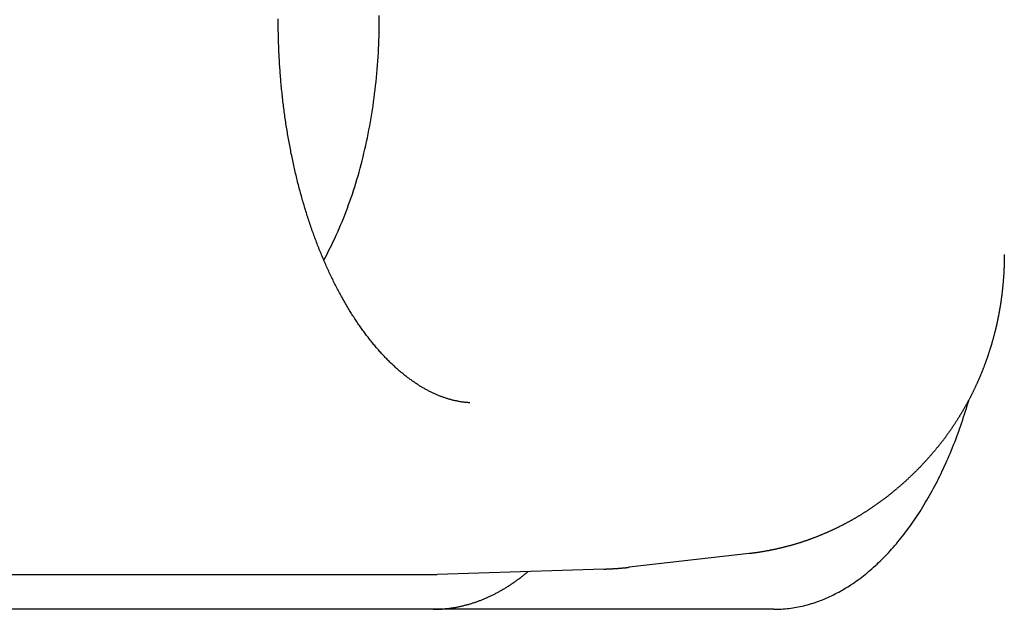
# Model space of a CAD drawing. Extents: x 987 to 2641, y 1244 to 2490.
# Tile 17 of 138: x 1148 to 1162, y 2033 to 2042. Entities that reach past the tile are written whole.
import ezdxf

# ---------------------------------------------------------------- set-up
doc = ezdxf.new("R2010")
doc.units = 0
doc.layers.add('KF_GRAVIS_8_RIGHT', color=7, linetype='CONTINUOUS')

# ---------------------------------------------------------------- blocks, each defined once
blk = doc.blocks.new('KF_GRAVIS_8_RIGHT')
at = {"layer": 'KF_GRAVIS_8_RIGHT'}
for p, q in [((55.9314, -111.6974), (54.2022, -111.894)), ((53.8367, -111.9207), (51.428, -111.9991)), ((34.2069, -112), (51.3744, -112)), ((50.4079, -112.5), (36.2453, -112.5)), ((56.2883, -112.5), (50.4079, -112.5))]:
    blk.add_line(p, q, dxfattribs=at)
for points in [[(51.901, -109.523, 0), (51.891, -109.523, 0), (51.881, -109.522, 0), (51.8709, -109.521, 0), (51.8608, -109.52, 0), (51.8508, -109.519, 0), (51.8407, -109.518, 0), (51.8306, -109.517, 0), (51.8204, -109.516, 0), (51.8103, -109.515, 0), (51.8002, -109.513, 0), (51.79, -109.512, 0), (51.7798, -109.51, 0), (51.7696, -109.509, 0), (51.7594, -109.507, 0), (51.7492, -109.505, 0), (51.739, -109.503, 0), (51.7288, -109.501, 0), (51.7185, -109.499, 0), (51.7083, -109.497, 0), (51.698, -109.495, 0), (51.6877, -109.493, 0), (51.6774, -109.49, 0), (51.6671, -109.488, 0), (51.6568, -109.485, 0), (51.6464, -109.483, 0), (51.6361, -109.48, 0), (51.6257, -109.477, 0), (51.6154, -109.475, 0), (51.605, -109.472, 0), (51.5946, -109.469, 0), (51.5842, -109.465, 0), (51.5738, -109.462, 0), (51.5634, -109.459, 0), (51.5529, -109.456, 0), (51.5425, -109.452, 0), (51.532, -109.449, 0), (51.5216, -109.445, 0), (51.5111, -109.441, 0), (51.5006, -109.438, 0), (51.4901, -109.434, 0), (51.4796, -109.43, 0), (51.4691, -109.426, 0), (51.4585, -109.421, 0), (51.448, -109.417, 0), (51.4375, -109.413, 0), (51.4269, -109.408, 0), (51.4163, -109.404, 0), (51.4057, -109.399, 0), (51.3952, -109.395, 0), (51.3846, -109.39, 0), (51.3739, -109.385, 0), (51.3633, -109.38, 0), (51.3527, -109.375, 0), (51.3421, -109.37, 0), (51.3314, -109.365, 0), (51.3208, -109.359, 0), (51.3101, -109.354, 0), (51.2994, -109.348, 0), (51.2887, -109.343, 0), (51.2781, -109.337, 0), (51.2674, -109.331, 0), (51.2567, -109.325, 0), (51.2459, -109.319, 0), (51.2352, -109.313, 0), (51.2245, -109.307, 0), (51.2137, -109.301, 0), (51.203, -109.294, 0), (51.1922, -109.288, 0), (51.1815, -109.281, 0), (51.1707, -109.274, 0), (51.1599, -109.268, 0), (51.1491, -109.261, 0), (51.1383, -109.254, 0), (51.1275, -109.247, 0), (51.1167, -109.24, 0), (51.1059, -109.232, 0), (51.0951, -109.225, 0), (51.0842, -109.217, 0), (51.0734, -109.21, 0), (51.0625, -109.202, 0), (51.0517, -109.194, 0), (51.0408, -109.187, 0), (51.0299, -109.179, 0), (51.0191, -109.17, 0), (51.0082, -109.162, 0), (50.9973, -109.154, 0), (50.9864, -109.146, 0), (50.9755, -109.137, 0), (50.9646, -109.129, 0), (50.9537, -109.12, 0), (50.9428, -109.111, 0), (50.9318, -109.102, 0), (50.9209, -109.093, 0), (50.91, -109.084, 0), (50.899, -109.075, 0), (50.8881, -109.065, 0), (50.8771, -109.056, 0), (50.8661, -109.047, 0), (50.8552, -109.037, 0), (50.8442, -109.027, 0), (50.8332, -109.017, 0), (50.8222, -109.007, 0), (50.8112, -108.997, 0), (50.8003, -108.987, 0), (50.7893, -108.977, 0), (50.7783, -108.966, 0), (50.7673, -108.956, 0), (50.7564, -108.945, 0), (50.7454, -108.935, 0), (50.7345, -108.924, 0), (50.7235, -108.913, 0), (50.7126, -108.902, 0), (50.7016, -108.891, 0), (50.6907, -108.879, 0), (50.6798, -108.868, 0), (50.6689, -108.857, 0), (50.658, -108.845, 0), (50.6471, -108.833, 0), (50.6362, -108.822, 0), (50.6254, -108.81, 0), (50.6145, -108.798, 0), (50.6037, -108.786, 0), (50.5928, -108.774, 0), (50.582, -108.761, 0), (50.5712, -108.749, 0), (50.5604, -108.737, 0), (50.5496, -108.724, 0), (50.5389, -108.711, 0), (50.5281, -108.699, 0), (50.5174, -108.686, 0), (50.5067, -108.673, 0), (50.496, -108.66, 0), (50.4853, -108.647, 0), (50.4746, -108.633, 0), (50.4639, -108.62, 0), (50.4533, -108.606, 0), (50.4427, -108.593, 0), (50.4321, -108.579, 0), (50.4215, -108.565, 0), (50.4109, -108.552, 0), (50.4004, -108.538, 0), (50.3899, -108.524, 0), (50.3794, -108.509, 0), (50.3689, -108.495, 0), (50.3584, -108.481, 0), (50.348, -108.466, 0), (50.3376, -108.452, 0), (50.3272, -108.437, 0), (50.3168, -108.422, 0), (50.3065, -108.408, 0), (50.2962, -108.393, 0), (50.2859, -108.378, 0), (50.2756, -108.362, 0), (50.2654, -108.347, 0), (50.2552, -108.332, 0), (50.245, -108.316, 0), (50.2348, -108.301, 0), (50.2247, -108.285, 0), (50.2146, -108.27, 0), (50.2045, -108.254, 0), (50.1944, -108.238, 0), (50.1844, -108.222, 0), (50.1744, -108.206, 0), (50.1645, -108.19, 0), (50.1545, -108.174, 0), (50.1446, -108.157, 0), (50.1348, -108.141, 0), (50.1249, -108.124, 0), (50.1151, -108.108, 0), (50.1054, -108.091, 0), (50.0956, -108.074, 0), (50.0859, -108.057, 0), (50.0762, -108.04, 0), (50.0666, -108.023, 0), (50.057, -108.006, 0), (50.0474, -107.989, 0), (50.0379, -107.971, 0), (50.0284, -107.954, 0), (50.0189, -107.936, 0), (50.0095, -107.919, 0), (50.0001, -107.901, 0), (49.9908, -107.883, 0), (49.9815, -107.865, 0), (49.9722, -107.847, 0), (49.9629, -107.829, 0), (49.9537, -107.811, 0), (49.9446, -107.793, 0), (49.9355, -107.774, 0), (49.9264, -107.756, 0), (49.9173, -107.738, 0), (49.9083, -107.719, 0), (49.8993, -107.7, 0), (49.8904, -107.682, 0), (49.8815, -107.663, 0), (49.8727, -107.644, 0), (49.8639, -107.625, 0), (49.8551, -107.606, 0), (49.8464, -107.587, 0), (49.8377, -107.568, 0), (49.8291, -107.548, 0), (49.8205, -107.529, 0), (49.8119, -107.509, 0), (49.8034, -107.49, 0), (49.7949, -107.47, 0), (49.7865, -107.451, 0), (49.7781, -107.431, 0), (49.7698, -107.411, 0), (49.7615, -107.391, 0), (49.7532, -107.371, 0), (49.745, -107.351, 0), (49.7368, -107.331, 0), (49.7287, -107.311, 0), (49.7206, -107.291, 0), (49.7126, -107.27, 0), (49.7046, -107.25, 0), (49.6967, -107.229, 0), (49.6888, -107.209, 0), (49.681, -107.188, 0), (49.6732, -107.167, 0), (49.6654, -107.147, 0), (49.6577, -107.126, 0), (49.6501, -107.105, 0), (49.6425, -107.084, 0), (49.6349, -107.063, 0), (49.6274, -107.042, 0), (49.62, -107.021, 0), (49.6126, -106.999, 0), (49.6052, -106.978, 0), (49.5979, -106.957, 0), (49.5907, -106.935, 0), (49.5835, -106.914, 0), (49.5763, -106.892, 0), (49.5692, -106.871, 0), (49.5621, -106.849, 0), (49.5552, -106.827, 0), (49.5482, -106.805, 0), (49.5413, -106.783, 0), (49.5345, -106.761, 0), (49.5277, -106.739, 0), (49.5209, -106.717, 0), (49.5143, -106.695, 0), (49.5076, -106.673, 0), (49.5011, -106.651, 0), (49.4945, -106.628, 0), (49.4881, -106.606, 0), (49.4817, -106.584, 0), (49.4753, -106.561, 0), (49.469, -106.539, 0), (49.4627, -106.516, 0), (49.4566, -106.493, 0), (49.4504, -106.471, 0), (49.4443, -106.448, 0), (49.4383, -106.425, 0), (49.4323, -106.402, 0), (49.4264, -106.379, 0), (49.4205, -106.356, 0), (49.4147, -106.333, 0), (49.409, -106.31, 0), (49.4033, -106.287, 0), (49.3976, -106.264, 0), (49.3921, -106.241, 0), (49.3865, -106.217, 0), (49.3811, -106.194, 0), (49.3756, -106.171, 0), (49.3703, -106.147, 0), (49.365, -106.124, 0), (49.3597, -106.1, 0), (49.3545, -106.077, 0), (49.3494, -106.053, 0), (49.3443, -106.029, 0), (49.3393, -106.006, 0), (49.3344, -105.982, 0), (49.3295, -105.958, 0), (49.3246, -105.934, 0), (49.3198, -105.91, 0), (49.3151, -105.886, 0), (49.3105, -105.862, 0), (49.3059, -105.838, 0), (49.3013, -105.814, 0), (49.2968, -105.79, 0), (49.2924, -105.766, 0), (49.288, -105.742, 0), (49.2837, -105.718, 0), (49.2794, -105.694, 0), (49.2752, -105.669, 0), (49.2711, -105.645, 0), (49.267, -105.621, 0), (49.263, -105.596, 0), (49.2591, -105.572, 0), (49.2552, -105.548, 0), (49.2513, -105.523, 0), (49.2476, -105.499, 0), (49.2439, -105.474, 0), (49.2402, -105.449, 0), (49.2366, -105.425, 0), (49.2331, -105.4, 0), (49.2296, -105.375, 0), (49.2262, -105.351, 0), (49.2229, -105.326, 0), (49.2196, -105.301, 0), (49.2164, -105.277, 0), (49.2132, -105.252, 0), (49.2101, -105.227, 0), (49.2071, -105.202, 0), (49.2041, -105.177, 0), (49.2012, -105.152, 0), (49.1983, -105.127, 0), (49.1955, -105.102, 0), (49.1928, -105.077, 0), (49.1901, -105.052, 0), (49.1875, -105.027, 0), (49.185, -105.002, 0), (49.1825, -104.977, 0), (49.1801, -104.952, 0), (49.1778, -104.927, 0), (49.1755, -104.902, 0), (49.1733, -104.876, 0), (49.1711, -104.851, 0), (49.169, -104.826, 0), (49.167, -104.801, 0), (49.165, -104.776, 0), (49.1631, -104.75, 0), (49.1613, -104.725, 0), (49.1595, -104.7, 0), (49.1578, -104.674, 0), (49.1562, -104.649, 0), (49.1546, -104.624, 0), (49.153, -104.598, 0), (49.1516, -104.573, 0), (49.1502, -104.548, 0), (49.1489, -104.522, 0), (49.1476, -104.497, 0), (49.1464, -104.471, 0), (49.1452, -104.446, 0), (49.1441, -104.421, 0), (49.1431, -104.395, 0), (49.1422, -104.37, 0), (49.1413, -104.344, 0), (49.1405, -104.319, 0), (49.1397, -104.293, 0), (49.139, -104.268, 0), (49.1384, -104.242, 0), (49.1378, -104.217, 0), (49.1373, -104.191, 0), (49.1368, -104.166, 0), (49.1364, -104.14, 0), (49.1361, -104.115, 0), (49.1359, -104.089, 0), (49.1357, -104.064, 0), (49.1355, -104.038, 0), (49.1355, -104.013, 0), (49.1355, -103.987, 0)], [(49.7928, -107.466, 0), (49.8164, -107.422, 0), (49.8397, -107.379, 0), (49.8628, -107.334, 0), (49.8855, -107.289, 0), (49.9079, -107.244, 0), (49.93, -107.198, 0), (49.9518, -107.152, 0), (49.9733, -107.105, 0), (49.9945, -107.058, 0), (50.0153, -107.011, 0), (50.0358, -106.963, 0), (50.056, -106.914, 0), (50.0758, -106.866, 0), (50.0953, -106.816, 0), (50.1145, -106.767, 0), (50.1333, -106.717, 0), (50.1518, -106.666, 0), (50.1699, -106.615, 0), (50.1877, -106.564, 0), (50.2051, -106.513, 0), (50.2222, -106.461, 0), (50.2389, -106.409, 0), (50.2552, -106.356, 0), (50.2712, -106.303, 0), (50.2868, -106.25, 0), (50.3021, -106.196, 0), (50.317, -106.142, 0), (50.3315, -106.088, 0), (50.3456, -106.033, 0), (50.3594, -105.979, 0), (50.3728, -105.924, 0), (50.3858, -105.868, 0), (50.3984, -105.813, 0), (50.4107, -105.757, 0), (50.4226, -105.701, 0), (50.434, -105.644, 0), (50.4451, -105.588, 0), (50.4558, -105.531, 0), (50.4661, -105.474, 0), (50.4761, -105.416, 0), (50.4856, -105.359, 0), (50.4947, -105.301, 0), (50.5034, -105.243, 0), (50.5118, -105.185, 0), (50.5197, -105.127, 0), (50.5272, -105.069, 0), (50.5344, -105.01, 0), (50.5411, -104.951, 0), (50.5474, -104.893, 0), (50.5534, -104.834, 0), (50.5589, -104.775, 0), (50.564, -104.716, 0), (50.5687, -104.656, 0), (50.573, -104.597, 0), (50.5769, -104.537, 0), (50.5804, -104.478, 0), (50.5835, -104.418, 0), (50.5861, -104.359, 0), (50.5884, -104.299, 0), (50.5902, -104.239, 0), (50.5917, -104.179, 0), (50.5927, -104.12, 0), (50.5933, -104.06, 0), (50.5935, -104, 0), (50.5933, -103.94, 0)], [(59.6141, -107.383, 0), (59.6141, -107.391, 0), (59.6141, -107.399, 0), (59.614, -107.407, 0), (59.614, -107.415, 0), (59.6139, -107.423, 0), (59.6139, -107.43, 0), (59.6138, -107.438, 0), (59.6137, -107.446, 0), (59.6136, -107.454, 0), (59.6135, -107.462, 0), (59.6133, -107.47, 0), (59.6132, -107.478, 0), (59.613, -107.485, 0), (59.6128, -107.493, 0), (59.6126, -107.501, 0), (59.6124, -107.509, 0), (59.6122, -107.517, 0), (59.612, -107.525, 0), (59.6118, -107.533, 0), (59.6115, -107.54, 0), (59.6112, -107.548, 0), (59.611, -107.556, 0), (59.6107, -107.564, 0), (59.6104, -107.572, 0), (59.61, -107.58, 0), (59.6097, -107.588, 0), (59.6094, -107.595, 0), (59.609, -107.603, 0), (59.6086, -107.611, 0), (59.6082, -107.619, 0), (59.6078, -107.627, 0), (59.6074, -107.635, 0), (59.607, -107.643, 0), (59.6066, -107.65, 0), (59.6061, -107.658, 0), (59.6057, -107.666, 0), (59.6052, -107.674, 0), (59.6047, -107.682, 0), (59.6042, -107.69, 0), (59.6037, -107.698, 0), (59.6031, -107.705, 0), (59.6026, -107.713, 0), (59.6021, -107.721, 0), (59.6015, -107.729, 0), (59.6009, -107.737, 0), (59.6003, -107.745, 0), (59.5997, -107.752, 0), (59.5991, -107.76, 0), (59.5984, -107.768, 0), (59.5978, -107.776, 0), (59.5971, -107.784, 0), (59.5965, -107.792, 0), (59.5958, -107.799, 0), (59.5951, -107.807, 0), (59.5944, -107.815, 0), (59.5936, -107.823, 0), (59.5929, -107.831, 0), (59.5921, -107.838, 0), (59.5914, -107.846, 0), (59.5906, -107.854, 0), (59.5898, -107.862, 0), (59.589, -107.87, 0), (59.5882, -107.878, 0), (59.5873, -107.885, 0), (59.5865, -107.893, 0), (59.5856, -107.901, 0), (59.5848, -107.909, 0), (59.5839, -107.917, 0), (59.583, -107.924, 0), (59.5821, -107.932, 0), (59.5811, -107.94, 0), (59.5802, -107.948, 0), (59.5792, -107.956, 0), (59.5783, -107.963, 0), (59.5773, -107.971, 0), (59.5763, -107.979, 0), (59.5753, -107.987, 0), (59.5743, -107.995, 0), (59.5733, -108.002, 0), (59.5722, -108.01, 0), (59.5712, -108.018, 0), (59.5701, -108.026, 0), (59.569, -108.033, 0), (59.5679, -108.041, 0), (59.5668, -108.049, 0), (59.5657, -108.057, 0), (59.5645, -108.065, 0), (59.5634, -108.072, 0), (59.5622, -108.08, 0), (59.561, -108.088, 0), (59.5598, -108.096, 0), (59.5586, -108.103, 0), (59.5574, -108.111, 0), (59.5562, -108.119, 0), (59.5549, -108.127, 0), (59.5537, -108.134, 0), (59.5524, -108.142, 0), (59.5511, -108.15, 0), (59.5498, -108.158, 0), (59.5485, -108.165, 0), (59.5472, -108.173, 0), (59.5458, -108.181, 0), (59.5445, -108.189, 0), (59.5431, -108.196, 0), (59.5417, -108.204, 0), (59.5403, -108.212, 0), (59.5389, -108.219, 0), (59.5375, -108.227, 0), (59.5361, -108.235, 0), (59.5346, -108.243, 0), (59.5332, -108.25, 0), (59.5317, -108.258, 0), (59.5302, -108.266, 0), (59.5287, -108.273, 0), (59.5272, -108.281, 0), (59.5257, -108.289, 0), (59.5241, -108.296, 0), (59.5226, -108.304, 0), (59.521, -108.312, 0), (59.5194, -108.32, 0), (59.5179, -108.327, 0), (59.5162, -108.335, 0), (59.5146, -108.343, 0), (59.513, -108.35, 0), (59.5113, -108.358, 0), (59.5097, -108.366, 0), (59.508, -108.373, 0), (59.5063, -108.381, 0), (59.5046, -108.389, 0), (59.5029, -108.396, 0), (59.5012, -108.404, 0), (59.4994, -108.412, 0), (59.4977, -108.419, 0), (59.4959, -108.427, 0), (59.4941, -108.434, 0), (59.4923, -108.442, 0), (59.4905, -108.45, 0), (59.4887, -108.457, 0), (59.4869, -108.465, 0), (59.485, -108.473, 0), (59.4832, -108.48, 0), (59.4813, -108.488, 0), (59.4794, -108.495, 0), (59.4775, -108.503, 0), (59.4756, -108.511, 0), (59.4737, -108.518, 0), (59.4717, -108.526, 0), (59.4698, -108.534, 0), (59.4678, -108.541, 0), (59.4658, -108.549, 0), (59.4638, -108.556, 0), (59.4618, -108.564, 0), (59.4598, -108.571, 0), (59.4578, -108.579, 0), (59.4557, -108.587, 0), (59.4536, -108.594, 0), (59.4516, -108.602, 0), (59.4495, -108.609, 0), (59.4474, -108.617, 0), (59.4453, -108.624, 0), (59.4431, -108.632, 0), (59.441, -108.639, 0), (59.4388, -108.647, 0), (59.4367, -108.655, 0), (59.4345, -108.662, 0), (59.4323, -108.67, 0), (59.4301, -108.677, 0), (59.4279, -108.685, 0), (59.4256, -108.692, 0), (59.4234, -108.7, 0), (59.4211, -108.707, 0), (59.4188, -108.715, 0), (59.4165, -108.722, 0), (59.4142, -108.73, 0), (59.4119, -108.737, 0), (59.4096, -108.745, 0), (59.4072, -108.752, 0), (59.4049, -108.76, 0), (59.4025, -108.767, 0), (59.4001, -108.775, 0), (59.3977, -108.782, 0), (59.3953, -108.79, 0), (59.3929, -108.797, 0), (59.3905, -108.804, 0), (59.388, -108.812, 0), (59.3855, -108.819, 0), (59.3831, -108.827, 0), (59.3806, -108.834, 0), (59.3781, -108.842, 0), (59.3756, -108.849, 0), (59.373, -108.856, 0), (59.3705, -108.864, 0), (59.3679, -108.871, 0), (59.3654, -108.879, 0), (59.3628, -108.886, 0), (59.3602, -108.894, 0), (59.3576, -108.901, 0), (59.3549, -108.908, 0), (59.3523, -108.916, 0), (59.3497, -108.923, 0), (59.347, -108.93, 0), (59.3443, -108.938, 0), (59.3416, -108.945, 0), (59.3389, -108.953, 0), (59.3362, -108.96, 0), (59.3335, -108.967, 0), (59.3307, -108.975, 0), (59.328, -108.982, 0), (59.3252, -108.989, 0), (59.3224, -108.997, 0), (59.3196, -109.004, 0), (59.3168, -109.011, 0), (59.314, -109.019, 0), (59.3112, -109.026, 0), (59.3083, -109.033, 0), (59.3055, -109.04, 0), (59.3026, -109.048, 0), (59.2997, -109.055, 0), (59.2968, -109.062, 0), (59.2939, -109.07, 0), (59.2909, -109.077, 0), (59.288, -109.084, 0), (59.2851, -109.091, 0), (59.2821, -109.099, 0), (59.2791, -109.106, 0), (59.2761, -109.113, 0), (59.2731, -109.12, 0), (59.2701, -109.128, 0), (59.267, -109.135, 0), (59.264, -109.142, 0), (59.2609, -109.149, 0), (59.2579, -109.156, 0), (59.2548, -109.164, 0), (59.2517, -109.171, 0), (59.2486, -109.178, 0), (59.2454, -109.185, 0), (59.2423, -109.192, 0), (59.2391, -109.2, 0), (59.236, -109.207, 0), (59.2328, -109.214, 0), (59.2296, -109.221, 0), (59.2264, -109.228, 0), (59.2232, -109.235, 0), (59.22, -109.243, 0), (59.2167, -109.25, 0), (59.2135, -109.257, 0), (59.2102, -109.264, 0), (59.2069, -109.271, 0), (59.2036, -109.278, 0), (59.2003, -109.285, 0), (59.197, -109.292, 0), (59.1936, -109.299, 0), (59.1903, -109.307, 0), (59.1869, -109.314, 0), (59.1836, -109.321, 0), (59.1802, -109.328, 0), (59.1768, -109.335, 0), (59.1734, -109.342, 0), (59.1699, -109.349, 0), (59.1665, -109.356, 0), (59.163, -109.363, 0), (59.1596, -109.37, 0), (59.1561, -109.377, 0), (59.1526, -109.384, 0), (59.1491, -109.391, 0), (59.1456, -109.398, 0), (59.1421, -109.405, 0), (59.1385, -109.412, 0), (59.135, -109.419, 0), (59.1314, -109.426, 0), (59.1278, -109.433, 0), (59.1242, -109.44, 0), (59.1206, -109.447, 0), (59.117, -109.454, 0), (59.1134, -109.461, 0), (59.1097, -109.468, 0), (59.1061, -109.475, 0), (59.1024, -109.482, 0), (59.0987, -109.489, 0), (59.095, -109.496, 0), (59.0913, -109.502, 0), (59.0876, -109.509, 0), (59.0838, -109.516, 0), (59.0801, -109.523, 0), (59.0763, -109.53, 0), (59.0726, -109.537, 0), (59.0688, -109.544, 0), (59.065, -109.551, 0), (59.0612, -109.557, 0), (59.0574, -109.564, 0), (59.0535, -109.571, 0), (59.0497, -109.578, 0), (59.0458, -109.585, 0), (59.0419, -109.592, 0), (59.038, -109.598, 0), (59.0341, -109.605, 0), (59.0302, -109.612, 0), (59.0263, -109.619, 0), (59.0224, -109.626, 0), (59.0184, -109.632, 0), (59.0145, -109.639, 0), (59.0105, -109.646, 0), (59.0065, -109.653, 0), (59.0025, -109.659, 0), (58.9985, -109.666, 0), (58.9945, -109.673, 0), (58.9904, -109.679, 0), (58.9864, -109.686, 0), (58.9823, -109.693, 0), (58.9782, -109.7, 0), (58.9742, -109.706, 0), (58.9701, -109.713, 0), (58.9659, -109.72, 0), (58.9618, -109.726, 0), (58.9577, -109.733, 0), (58.9535, -109.74, 0), (58.9494, -109.746, 0), (58.9452, -109.753, 0), (58.941, -109.76, 0), (58.9368, -109.766, 0), (58.9326, -109.773, 0), (58.9284, -109.779, 0), (58.9241, -109.786, 0), (58.9199, -109.793, 0), (58.9156, -109.799, 0), (58.9114, -109.806, 0), (58.9071, -109.812, 0), (58.9028, -109.819, 0), (58.8985, -109.825, 0), (58.8941, -109.832, 0), (58.8898, -109.838, 0), (58.8855, -109.845, 0), (58.8811, -109.851, 0), (58.8767, -109.858, 0), (58.8724, -109.864, 0), (58.868, -109.871, 0), (58.8636, -109.877, 0), (58.8591, -109.884, 0), (58.8547, -109.89, 0), (58.8503, -109.897, 0), (58.8458, -109.903, 0), (58.8413, -109.91, 0), (58.8369, -109.916, 0), (58.8324, -109.923, 0), (58.8279, -109.929, 0), (58.8233, -109.935, 0), (58.8188, -109.942, 0), (58.8143, -109.948, 0), (58.8097, -109.955, 0), (58.8052, -109.961, 0), (58.8006, -109.967, 0), (58.796, -109.974, 0), (58.7914, -109.98, 0), (58.7868, -109.986, 0), (58.7822, -109.993, 0), (58.7775, -109.999, 0), (58.7729, -110.005, 0), (58.7682, -110.012, 0), (58.7636, -110.018, 0), (58.7589, -110.024, 0), (58.7542, -110.03, 0), (58.7495, -110.037, 0), (58.7448, -110.043, 0), (58.74, -110.049, 0), (58.7353, -110.056, 0), (58.7306, -110.062, 0), (58.7258, -110.068, 0), (58.721, -110.074, 0), (58.7162, -110.08, 0), (58.7114, -110.087, 0), (58.7066, -110.093, 0), (58.7018, -110.099, 0), (58.697, -110.105, 0), (58.6921, -110.111, 0), (58.6873, -110.117, 0), (58.6824, -110.124, 0), (58.6775, -110.13, 0), (58.6726, -110.136, 0), (58.6677, -110.142, 0), (58.6628, -110.148, 0), (58.6579, -110.154, 0), (58.653, -110.16, 0), (58.648, -110.166, 0)], [(56.2883, -112.5, 0), (56.3155, -112.5, 0), (56.3427, -112.499, 0), (56.3699, -112.498, 0), (56.3971, -112.497, 0), (56.4243, -112.495, 0), (56.4515, -112.493, 0), (56.4786, -112.49, 0), (56.5058, -112.487, 0), (56.5329, -112.483, 0), (56.56, -112.48, 0), (56.5871, -112.475, 0), (56.6142, -112.471, 0), (56.6412, -112.465, 0), (56.6682, -112.46, 0), (56.6952, -112.454, 0), (56.7222, -112.448, 0), (56.7491, -112.441, 0), (56.776, -112.434, 0), (56.8028, -112.426, 0), (56.8296, -112.418, 0), (56.8564, -112.41, 0), (56.8832, -112.401, 0), (56.9099, -112.392, 0), (56.9365, -112.383, 0), (56.9631, -112.373, 0), (56.9896, -112.362, 0), (57.0161, -112.352, 0), (57.0426, -112.34, 0), (57.069, -112.329, 0), (57.0953, -112.317, 0), (57.1215, -112.305, 0), (57.1478, -112.292, 0), (57.1739, -112.279, 0), (57.2, -112.265, 0), (57.226, -112.251, 0), (57.2519, -112.237, 0), (57.2778, -112.222, 0), (57.3036, -112.207, 0), (57.3293, -112.192, 0), (57.3549, -112.176, 0), (57.3805, -112.16, 0), (57.406, -112.143, 0), (57.4314, -112.126, 0), (57.4567, -112.109, 0), (57.4819, -112.091, 0), (57.507, -112.073, 0), (57.5321, -112.055, 0), (57.557, -112.036, 0), (57.5819, -112.016, 0), (57.6066, -111.997, 0), (57.6313, -111.977, 0), (57.6559, -111.956, 0), (57.6803, -111.936, 0), (57.7047, -111.915, 0), (57.7289, -111.893, 0), (57.7531, -111.871, 0), (57.7771, -111.849, 0), (57.801, -111.826, 0), (57.8249, -111.804, 0), (57.8486, -111.78, 0), (57.8721, -111.757, 0), (57.8956, -111.733, 0), (57.9189, -111.708, 0), (57.9422, -111.684, 0), (57.9653, -111.659, 0), (57.9882, -111.633, 0), (58.0111, -111.607, 0), (58.0338, -111.581, 0), (58.0564, -111.555, 0), (58.0789, -111.528, 0), (58.1012, -111.501, 0), (58.1234, -111.474, 0), (58.1455, -111.446, 0), (58.1674, -111.418, 0), (58.1892, -111.389, 0), (58.2108, -111.361, 0), (58.2323, -111.332, 0), (58.2536, -111.302, 0), (58.2748, -111.273, 0), (58.2959, -111.243, 0), (58.3168, -111.212, 0), (58.3376, -111.182, 0), (58.3582, -111.151, 0), (58.3786, -111.119, 0), (58.3989, -111.088, 0), (58.419, -111.056, 0), (58.439, -111.024, 0), (58.4588, -110.991, 0), (58.4785, -110.958, 0), (58.498, -110.925, 0), (58.5173, -110.892, 0), (58.5365, -110.858, 0), (58.5555, -110.824, 0), (58.5743, -110.79, 0), (58.593, -110.756, 0), (58.6115, -110.721, 0), (58.6298, -110.686, 0), (58.6479, -110.651, 0), (58.6659, -110.615, 0), (58.6837, -110.579, 0), (58.7013, -110.543, 0), (58.7187, -110.506, 0), (58.736, -110.47, 0), (58.753, -110.433, 0), (58.7699, -110.396, 0), (58.7866, -110.358, 0), (58.8032, -110.321, 0), (58.8195, -110.283, 0), (58.8356, -110.244, 0), (58.8516, -110.206, 0), (58.8673, -110.167, 0), (58.8829, -110.129, 0), (58.8983, -110.089, 0), (58.9135, -110.05, 0), (58.9284, -110.01, 0), (58.9432, -109.971, 0), (58.9578, -109.931, 0), (58.9722, -109.89, 0), (58.9864, -109.85, 0), (59.0004, -109.809, 0), (59.0142, -109.768, 0), (59.0278, -109.727, 0), (59.0412, -109.686, 0), (59.0544, -109.645, 0), (59.0673, -109.603, 0), (59.0801, -109.561, 0), (59.0927, -109.519, 0), (59.105, -109.477, 0)], [(58.648, -110.166, 0), (58.6427, -110.173, 0), (58.6374, -110.179, 0), (58.6321, -110.186, 0), (58.6268, -110.192, 0), (58.6214, -110.199, 0), (58.6161, -110.205, 0), (58.6107, -110.211, 0), (58.6054, -110.218, 0), (58.6, -110.224, 0), (58.5946, -110.231, 0), (58.5892, -110.237, 0), (58.5838, -110.243, 0), (58.5783, -110.25, 0), (58.5729, -110.256, 0), (58.5674, -110.262, 0), (58.562, -110.269, 0), (58.5565, -110.275, 0), (58.551, -110.281, 0), (58.5455, -110.288, 0), (58.54, -110.294, 0), (58.5345, -110.3, 0), (58.529, -110.307, 0), (58.5234, -110.313, 0), (58.5179, -110.319, 0), (58.5123, -110.325, 0), (58.5067, -110.332, 0), (58.5011, -110.338, 0), (58.4955, -110.344, 0), (58.4899, -110.35, 0), (58.4843, -110.356, 0), (58.4787, -110.363, 0), (58.473, -110.369, 0), (58.4674, -110.375, 0), (58.4617, -110.381, 0), (58.4561, -110.387, 0), (58.4504, -110.393, 0), (58.4447, -110.399, 0), (58.439, -110.405, 0), (58.4332, -110.412, 0), (58.4275, -110.418, 0), (58.4218, -110.424, 0), (58.416, -110.43, 0), (58.4103, -110.436, 0), (58.4045, -110.442, 0), (58.3987, -110.448, 0), (58.3929, -110.454, 0), (58.3871, -110.46, 0), (58.3813, -110.466, 0), (58.3755, -110.472, 0), (58.3696, -110.478, 0), (58.3638, -110.484, 0), (58.3579, -110.49, 0), (58.352, -110.496, 0), (58.3461, -110.502, 0), (58.3403, -110.507, 0), (58.3343, -110.513, 0), (58.3284, -110.519, 0), (58.3225, -110.525, 0), (58.3166, -110.531, 0), (58.3106, -110.537, 0), (58.3047, -110.543, 0), (58.2987, -110.549, 0), (58.2927, -110.554, 0), (58.2867, -110.56, 0), (58.2807, -110.566, 0), (58.2747, -110.572, 0), (58.2687, -110.578, 0), (58.2626, -110.583, 0), (58.2566, -110.589, 0), (58.2505, -110.595, 0), (58.2445, -110.601, 0), (58.2384, -110.606, 0), (58.2323, -110.612, 0), (58.2262, -110.618, 0), (58.2201, -110.623, 0), (58.214, -110.629, 0), (58.2079, -110.635, 0), (58.2017, -110.64, 0), (58.1956, -110.646, 0), (58.1894, -110.652, 0), (58.1832, -110.657, 0), (58.177, -110.663, 0), (58.1708, -110.669, 0), (58.1646, -110.674, 0), (58.1584, -110.68, 0), (58.1522, -110.685, 0), (58.146, -110.691, 0), (58.1397, -110.696, 0), (58.1335, -110.702, 0), (58.1272, -110.707, 0), (58.1209, -110.713, 0), (58.1146, -110.718, 0), (58.1083, -110.724, 0), (58.102, -110.729, 0), (58.0957, -110.735, 0), (58.0894, -110.74, 0), (58.083, -110.746, 0), (58.0767, -110.751, 0), (58.0703, -110.756, 0), (58.0639, -110.762, 0), (58.0576, -110.767, 0), (58.0512, -110.773, 0), (58.0448, -110.778, 0), (58.0384, -110.783, 0), (58.0319, -110.789, 0), (58.0255, -110.794, 0), (58.0191, -110.799, 0), (58.0126, -110.804, 0), (58.0062, -110.81, 0), (57.9997, -110.815, 0), (57.9932, -110.82, 0), (57.9867, -110.825, 0), (57.9802, -110.831, 0), (57.9737, -110.836, 0), (57.9672, -110.841, 0), (57.9606, -110.846, 0), (57.9541, -110.852, 0), (57.9475, -110.857, 0), (57.941, -110.862, 0), (57.9344, -110.867, 0), (57.9278, -110.872, 0), (57.9212, -110.877, 0), (57.9146, -110.882, 0), (57.908, -110.887, 0), (57.9014, -110.892, 0), (57.8948, -110.898, 0), (57.8881, -110.903, 0), (57.8815, -110.908, 0), (57.8748, -110.913, 0), (57.8681, -110.918, 0), (57.8614, -110.923, 0), (57.8548, -110.928, 0), (57.8481, -110.933, 0), (57.8413, -110.938, 0), (57.8346, -110.942, 0), (57.8279, -110.947, 0), (57.8212, -110.952, 0), (57.8144, -110.957, 0), (57.8076, -110.962, 0), (57.8009, -110.967, 0), (57.7941, -110.972, 0), (57.7873, -110.977, 0), (57.7805, -110.982, 0), (57.7737, -110.986, 0), (57.7669, -110.991, 0), (57.7601, -110.996, 0), (57.7532, -111.001, 0), (57.7464, -111.006, 0), (57.7395, -111.01, 0), (57.7327, -111.015, 0), (57.7258, -111.02, 0), (57.7189, -111.024, 0), (57.712, -111.029, 0), (57.7051, -111.034, 0), (57.6982, -111.039, 0), (57.6913, -111.043, 0), (57.6844, -111.048, 0), (57.6774, -111.052, 0), (57.6705, -111.057, 0), (57.6635, -111.062, 0), (57.6566, -111.066, 0), (57.6496, -111.071, 0), (57.6426, -111.075, 0), (57.6356, -111.08, 0), (57.6286, -111.084, 0), (57.6216, -111.089, 0), (57.6146, -111.094, 0), (57.6075, -111.098, 0), (57.6005, -111.102, 0), (57.5934, -111.107, 0), (57.5864, -111.111, 0), (57.5793, -111.116, 0), (57.5722, -111.12, 0), (57.5652, -111.125, 0), (57.5581, -111.129, 0), (57.551, -111.133, 0), (57.5439, -111.138, 0), (57.5367, -111.142, 0), (57.5296, -111.146, 0), (57.5225, -111.151, 0), (57.5153, -111.155, 0), (57.5082, -111.159, 0), (57.501, -111.164, 0), (57.4938, -111.168, 0), (57.4867, -111.172, 0), (57.4795, -111.176, 0), (57.4723, -111.181, 0), (57.4651, -111.185, 0), (57.4578, -111.189, 0), (57.4506, -111.193, 0), (57.4434, -111.197, 0), (57.4361, -111.202, 0), (57.4289, -111.206, 0), (57.4216, -111.21, 0), (57.4144, -111.214, 0), (57.4071, -111.218, 0), (57.3998, -111.222, 0), (57.3925, -111.226, 0), (57.3852, -111.23, 0), (57.3779, -111.234, 0), (57.3706, -111.238, 0), (57.3633, -111.242, 0), (57.356, -111.246, 0), (57.3486, -111.25, 0), (57.3413, -111.254, 0), (57.3339, -111.258, 0), (57.3265, -111.262, 0), (57.3192, -111.266, 0), (57.3118, -111.27, 0), (57.3044, -111.274, 0), (57.297, -111.277, 0), (57.2896, -111.281, 0), (57.2822, -111.285, 0), (57.2748, -111.289, 0), (57.2673, -111.293, 0), (57.2599, -111.297, 0), (57.2525, -111.3, 0), (57.245, -111.304, 0), (57.2375, -111.308, 0), (57.2301, -111.312, 0), (57.2226, -111.315, 0), (57.2151, -111.319, 0), (57.2076, -111.323, 0), (57.2001, -111.326, 0), (57.1926, -111.33, 0), (57.1851, -111.334, 0), (57.1776, -111.337, 0), (57.17, -111.341, 0), (57.1625, -111.344, 0), (57.155, -111.348, 0), (57.1474, -111.351, 0), (57.1399, -111.355, 0), (57.1323, -111.359, 0), (57.1247, -111.362, 0), (57.1171, -111.366, 0), (57.1095, -111.369, 0), (57.1019, -111.372, 0), (57.0943, -111.376, 0), (57.0867, -111.379, 0), (57.0791, -111.383, 0), (57.0715, -111.386, 0), (57.0638, -111.39, 0), (57.0562, -111.393, 0), (57.0486, -111.396, 0), (57.0409, -111.4, 0), (57.0332, -111.403, 0), (57.0256, -111.406, 0), (57.0179, -111.409, 0), (57.0102, -111.413, 0), (57.0025, -111.416, 0), (56.9948, -111.419, 0), (56.9871, -111.422, 0), (56.9794, -111.426, 0), (56.9717, -111.429, 0), (56.964, -111.432, 0), (56.9562, -111.435, 0), (56.9485, -111.438, 0), (56.9408, -111.441, 0), (56.933, -111.445, 0), (56.9253, -111.448, 0), (56.9175, -111.451, 0), (56.9097, -111.454, 0), (56.9019, -111.457, 0), (56.8942, -111.46, 0), (56.8864, -111.463, 0), (56.8786, -111.466, 0), (56.8708, -111.469, 0), (56.863, -111.472, 0), (56.8551, -111.475, 0), (56.8473, -111.478, 0), (56.8395, -111.48, 0), (56.8317, -111.483, 0), (56.8238, -111.486, 0), (56.816, -111.489, 0), (56.8081, -111.492, 0), (56.8003, -111.495, 0), (56.7924, -111.498, 0), (56.7845, -111.5, 0), (56.7767, -111.503, 0), (56.7688, -111.506, 0), (56.7609, -111.509, 0), (56.753, -111.511, 0), (56.7451, -111.514, 0), (56.7372, -111.517, 0), (56.7293, -111.519, 0), (56.7213, -111.522, 0), (56.7134, -111.525, 0), (56.7055, -111.527, 0), (56.6976, -111.53, 0), (56.6896, -111.533, 0), (56.6817, -111.535, 0), (56.6737, -111.538, 0), (56.6658, -111.54, 0), (56.6578, -111.543, 0), (56.6498, -111.545, 0), (56.6419, -111.548, 0), (56.6339, -111.55, 0), (56.6259, -111.553, 0), (56.6179, -111.555, 0), (56.6099, -111.558, 0), (56.6019, -111.56, 0), (56.5939, -111.562, 0), (56.5859, -111.565, 0), (56.5779, -111.567, 0), (56.5699, -111.569, 0), (56.5618, -111.572, 0), (56.5538, -111.574, 0), (56.5458, -111.576, 0), (56.5377, -111.579, 0), (56.5297, -111.581, 0), (56.5216, -111.583, 0), (56.5136, -111.585, 0), (56.5055, -111.587, 0), (56.4974, -111.59, 0), (56.4894, -111.592, 0), (56.4813, -111.594, 0), (56.4732, -111.596, 0), (56.4651, -111.598, 0), (56.457, -111.6, 0), (56.4489, -111.602, 0), (56.4408, -111.604, 0), (56.4327, -111.606, 0), (56.4246, -111.608, 0), (56.4165, -111.61, 0), (56.4084, -111.612, 0), (56.4003, -111.614, 0), (56.3921, -111.616, 0), (56.384, -111.618, 0), (56.3759, -111.62, 0), (56.3677, -111.622, 0), (56.3596, -111.624, 0), (56.3515, -111.626, 0), (56.3433, -111.628, 0), (56.3351, -111.63, 0), (56.327, -111.631, 0), (56.3188, -111.633, 0), (56.3107, -111.635, 0), (56.3025, -111.637, 0), (56.2943, -111.638, 0), (56.2861, -111.64, 0), (56.278, -111.642, 0), (56.2698, -111.644, 0), (56.2616, -111.645, 0), (56.2534, -111.647, 0), (56.2452, -111.649, 0), (56.237, -111.65, 0), (56.2288, -111.652, 0), (56.2206, -111.653, 0), (56.2124, -111.655, 0), (56.2042, -111.656, 0), (56.1959, -111.658, 0), (56.1877, -111.659, 0), (56.1795, -111.661, 0), (56.1713, -111.662, 0), (56.163, -111.664, 0), (56.1548, -111.665, 0), (56.1466, -111.667, 0), (56.1383, -111.668, 0), (56.1301, -111.67, 0), (56.1218, -111.671, 0), (56.1136, -111.672, 0), (56.1053, -111.674, 0), (56.0971, -111.675, 0), (56.0888, -111.676, 0), (56.0805, -111.678, 0), (56.0723, -111.679, 0), (56.064, -111.68, 0), (56.0557, -111.681, 0), (56.0475, -111.682, 0), (56.0392, -111.684, 0), (56.0309, -111.685, 0), (56.0226, -111.686, 0), (56.0144, -111.687, 0), (56.0061, -111.688, 0), (55.9978, -111.689, 0), (55.9895, -111.69, 0), (55.9812, -111.691, 0), (55.9729, -111.692, 0), (55.9646, -111.694, 0), (55.9563, -111.695, 0), (55.948, -111.696, 0), (55.9397, -111.696, 0), (55.9314, -111.697, 0)], [(51.3734, -112.5, 0), (51.3845, -112.5, 0), (51.3955, -112.5, 0), (51.4066, -112.5, 0), (51.4176, -112.499, 0), (51.4287, -112.499, 0), (51.4397, -112.499, 0), (51.4508, -112.498, 0), (51.4618, -112.498, 0), (51.4728, -112.497, 0), (51.4839, -112.497, 0), (51.4949, -112.496, 0), (51.506, -112.495, 0), (51.517, -112.494, 0), (51.528, -112.493, 0), (51.5391, -112.492, 0), (51.5501, -112.491, 0), (51.5611, -112.49, 0), (51.5722, -112.489, 0), (51.5832, -112.488, 0), (51.5942, -112.487, 0), (51.6053, -112.485, 0), (51.6163, -112.484, 0), (51.6273, -112.482, 0), (51.6383, -112.481, 0), (51.6493, -112.479, 0), (51.6603, -112.477, 0), (51.6713, -112.475, 0), (51.6823, -112.474, 0), (51.6933, -112.472, 0), (51.7043, -112.47, 0), (51.7153, -112.468, 0), (51.7263, -112.465, 0), (51.7373, -112.463, 0), (51.7482, -112.461, 0), (51.7592, -112.459, 0), (51.7702, -112.456, 0), (51.7811, -112.454, 0), (51.7921, -112.451, 0), (51.803, -112.449, 0), (51.814, -112.446, 0), (51.8249, -112.443, 0), (51.8358, -112.441, 0), (51.8468, -112.438, 0), (51.8577, -112.435, 0), (51.8686, -112.432, 0), (51.8795, -112.429, 0), (51.8904, -112.426, 0), (51.9013, -112.422, 0), (51.9122, -112.419, 0), (51.9231, -112.416, 0), (51.934, -112.412, 0), (51.9448, -112.409, 0), (51.9557, -112.405, 0), (51.9666, -112.402, 0), (51.9774, -112.398, 0), (51.9883, -112.395, 0), (51.9991, -112.391, 0), (52.0099, -112.387, 0), (52.0207, -112.383, 0), (52.0316, -112.379, 0), (52.0424, -112.375, 0), (52.0531, -112.371, 0), (52.0639, -112.367, 0), (52.0747, -112.362, 0), (52.0855, -112.358, 0), (52.0962, -112.354, 0), (52.107, -112.349, 0), (52.1177, -112.345, 0), (52.1285, -112.34, 0), (52.1392, -112.335, 0), (52.1499, -112.331, 0), (52.1606, -112.326, 0), (52.1713, -112.321, 0), (52.182, -112.316, 0), (52.1927, -112.311, 0), (52.2033, -112.306, 0), (52.214, -112.301, 0), (52.2246, -112.296, 0), (52.2353, -112.291, 0), (52.2459, -112.285, 0), (52.2565, -112.28, 0), (52.2671, -112.275, 0), (52.2777, -112.269, 0), (52.2883, -112.264, 0), (52.2989, -112.258, 0), (52.3094, -112.252, 0), (52.32, -112.247, 0), (52.3305, -112.241, 0), (52.341, -112.235, 0), (52.3515, -112.229, 0), (52.362, -112.223, 0), (52.3725, -112.217, 0), (52.383, -112.211, 0), (52.3935, -112.205, 0), (52.4039, -112.198, 0), (52.4144, -112.192, 0), (52.4248, -112.186, 0), (52.4352, -112.179, 0), (52.4456, -112.173, 0), (52.456, -112.166, 0), (52.4663, -112.159, 0), (52.4767, -112.153, 0), (52.487, -112.146, 0), (52.4974, -112.139, 0), (52.5077, -112.132, 0), (52.518, -112.125, 0), (52.5283, -112.118, 0), (52.5386, -112.111, 0), (52.5488, -112.104, 0), (52.5591, -112.097, 0), (52.5693, -112.089, 0), (52.5795, -112.082, 0), (52.5897, -112.075, 0), (52.5999, -112.067, 0), (52.6101, -112.06, 0), (52.6203, -112.052, 0), (52.6304, -112.045, 0), (52.6405, -112.037, 0), (52.6506, -112.029, 0), (52.6607, -112.021, 0), (52.6708, -112.013, 0), (52.6809, -112.005, 0), (52.6909, -111.997, 0), (52.701, -111.989, 0), (52.711, -111.981, 0), (52.721, -111.973, 0), (52.731, -111.965, 0), (52.7409, -111.956, 0)], [(53.8367, -111.921, 0), (53.8396, -111.921, 0), (53.8424, -111.92, 0), (53.8453, -111.92, 0), (53.8481, -111.92, 0), (53.851, -111.92, 0), (53.8539, -111.92, 0), (53.8567, -111.92, 0), (53.8596, -111.92, 0), (53.8625, -111.92, 0), (53.8653, -111.92, 0), (53.8682, -111.92, 0), (53.871, -111.919, 0), (53.8739, -111.919, 0), (53.8768, -111.919, 0), (53.8796, -111.919, 0), (53.8825, -111.919, 0), (53.8853, -111.919, 0), (53.8882, -111.919, 0), (53.8911, -111.919, 0), (53.8939, -111.918, 0), (53.8968, -111.918, 0), (53.8996, -111.918, 0), (53.9025, -111.918, 0), (53.9054, -111.918, 0), (53.9082, -111.918, 0), (53.9111, -111.918, 0), (53.9139, -111.918, 0), (53.9168, -111.917, 0), (53.9197, -111.917, 0), (53.9225, -111.917, 0), (53.9254, -111.917, 0), (53.9282, -111.917, 0), (53.9311, -111.917, 0), (53.934, -111.916, 0), (53.9368, -111.916, 0), (53.9397, -111.916, 0), (53.9425, -111.916, 0), (53.9454, -111.916, 0), (53.9483, -111.916, 0), (53.9511, -111.916, 0), (53.954, -111.915, 0), (53.9568, -111.915, 0), (53.9597, -111.915, 0), (53.9626, -111.915, 0), (53.9654, -111.915, 0), (53.9683, -111.914, 0), (53.9711, -111.914, 0), (53.974, -111.914, 0), (53.9768, -111.914, 0), (53.9797, -111.914, 0), (53.9826, -111.914, 0), (53.9854, -111.913, 0), (53.9883, -111.913, 0), (53.9911, -111.913, 0), (53.994, -111.913, 0), (53.9969, -111.913, 0), (53.9997, -111.912, 0), (54.0026, -111.912, 0), (54.0054, -111.912, 0), (54.0083, -111.912, 0), (54.0111, -111.912, 0), (54.014, -111.911, 0), (54.0169, -111.911, 0), (54.0197, -111.911, 0), (54.0226, -111.911, 0), (54.0254, -111.911, 0), (54.0283, -111.91, 0), (54.0311, -111.91, 0), (54.034, -111.91, 0), (54.0368, -111.91, 0), (54.0397, -111.91, 0), (54.0426, -111.909, 0), (54.0454, -111.909, 0), (54.0483, -111.909, 0), (54.0511, -111.909, 0), (54.054, -111.908, 0), (54.0568, -111.908, 0), (54.0597, -111.908, 0), (54.0625, -111.908, 0), (54.0654, -111.907, 0), (54.0682, -111.907, 0), (54.0711, -111.907, 0), (54.074, -111.907, 0), (54.0768, -111.907, 0), (54.0797, -111.906, 0), (54.0825, -111.906, 0), (54.0854, -111.906, 0), (54.0882, -111.906, 0), (54.0911, -111.905, 0), (54.0939, -111.905, 0), (54.0968, -111.905, 0), (54.0996, -111.904, 0), (54.1025, -111.904, 0), (54.1053, -111.904, 0), (54.1082, -111.904, 0), (54.111, -111.903, 0), (54.1139, -111.903, 0), (54.1167, -111.903, 0), (54.1196, -111.903, 0), (54.1224, -111.902, 0), (54.1253, -111.902, 0), (54.1281, -111.902, 0), (54.131, -111.902, 0), (54.1338, -111.901, 0), (54.1367, -111.901, 0), (54.1395, -111.901, 0), (54.1424, -111.9, 0), (54.1452, -111.9, 0), (54.1481, -111.9, 0), (54.1509, -111.9, 0), (54.1538, -111.899, 0), (54.1566, -111.899, 0), (54.1595, -111.899, 0), (54.1623, -111.898, 0), (54.1652, -111.898, 0), (54.168, -111.898, 0), (54.1709, -111.897, 0), (54.1737, -111.897, 0), (54.1766, -111.897, 0), (54.1794, -111.897, 0), (54.1823, -111.896, 0), (54.1851, -111.896, 0), (54.188, -111.896, 0), (54.1908, -111.895, 0), (54.1937, -111.895, 0), (54.1965, -111.895, 0), (54.1994, -111.894, 0), (54.2022, -111.894, 0)], [(51.3744, -112, 0), (51.3748, -112, 0), (51.3752, -112, 0), (51.3756, -112, 0), (51.3761, -112, 0), (51.3765, -112, 0), (51.3769, -112, 0), (51.3773, -112, 0), (51.3777, -112, 0), (51.3782, -112, 0), (51.3786, -112, 0), (51.379, -112, 0), (51.3794, -112, 0), (51.3798, -112, 0), (51.3802, -112, 0), (51.3807, -112, 0), (51.3811, -112, 0), (51.3815, -112, 0), (51.3819, -112, 0), (51.3823, -112, 0), (51.3828, -112, 0), (51.3832, -112, 0), (51.3836, -112, 0), (51.384, -112, 0), (51.3844, -112, 0), (51.3849, -112, 0), (51.3853, -112, 0), (51.3857, -112, 0), (51.3861, -112, 0), (51.3865, -112, 0), (51.3869, -112, 0), (51.3874, -112, 0), (51.3878, -112, 0), (51.3882, -112, 0), (51.3886, -112, 0), (51.389, -112, 0), (51.3895, -112, 0), (51.3899, -112, 0), (51.3903, -112, 0), (51.3907, -112, 0), (51.3911, -112, 0), (51.3916, -112, 0), (51.392, -112, 0), (51.3924, -112, 0), (51.3928, -112, 0), (51.3932, -112, 0), (51.3936, -112, 0), (51.3941, -112, 0), (51.3945, -112, 0), (51.3949, -112, 0), (51.3953, -112, 0), (51.3957, -112, 0), (51.3962, -112, 0), (51.3966, -112, 0), (51.397, -112, 0), (51.3974, -112, 0), (51.3978, -112, 0), (51.3982, -112, 0), (51.3987, -112, 0), (51.3991, -112, 0), (51.3995, -112, 0), (51.3999, -112, 0), (51.4003, -112, 0), (51.4008, -112, 0), (51.4012, -112, 0), (51.4016, -112, 0), (51.402, -112, 0), (51.4024, -112, 0), (51.4029, -112, 0), (51.4033, -112, 0), (51.4037, -112, 0), (51.4041, -112, 0), (51.4045, -112, 0), (51.4049, -112, 0), (51.4054, -112, 0), (51.4058, -112, 0), (51.4062, -112, 0), (51.4066, -112, 0), (51.407, -112, 0), (51.4075, -112, 0), (51.4079, -112, 0), (51.4083, -112, 0), (51.4087, -112, 0), (51.4091, -112, 0), (51.4095, -112, 0), (51.41, -112, 0), (51.4104, -112, 0), (51.4108, -112, 0), (51.4112, -112, 0), (51.4116, -112, 0), (51.4121, -112, 0), (51.4125, -112, 0), (51.4129, -112, 0), (51.4133, -112, 0), (51.4137, -112, 0), (51.4142, -112, 0), (51.4146, -112, 0), (51.415, -111.999, 0), (51.4154, -111.999, 0), (51.4158, -111.999, 0), (51.4162, -111.999, 0), (51.4167, -111.999, 0), (51.4171, -111.999, 0), (51.4175, -111.999, 0), (51.4179, -111.999, 0), (51.4183, -111.999, 0), (51.4188, -111.999, 0), (51.4192, -111.999, 0), (51.4196, -111.999, 0), (51.42, -111.999, 0), (51.4204, -111.999, 0), (51.4208, -111.999, 0), (51.4213, -111.999, 0), (51.4217, -111.999, 0), (51.4221, -111.999, 0), (51.4225, -111.999, 0), (51.4229, -111.999, 0), (51.4234, -111.999, 0), (51.4238, -111.999, 0), (51.4242, -111.999, 0), (51.4246, -111.999, 0), (51.425, -111.999, 0), (51.4255, -111.999, 0), (51.4259, -111.999, 0), (51.4263, -111.999, 0), (51.4267, -111.999, 0), (51.4271, -111.999, 0), (51.4275, -111.999, 0), (51.428, -111.999, 0)]]:
    blk.add_polyline3d(points, dxfattribs=at)

msp = doc.modelspace()

# ---------------------------------------------------------------- block references
at = {"layer": 'KF_GRAVIS_8_RIGHT'}
msp.add_blockref('KF_GRAVIS_8_RIGHT', (1102.603, 2145.913), dxfattribs=at)

doc.saveas('drawing.dxf')
